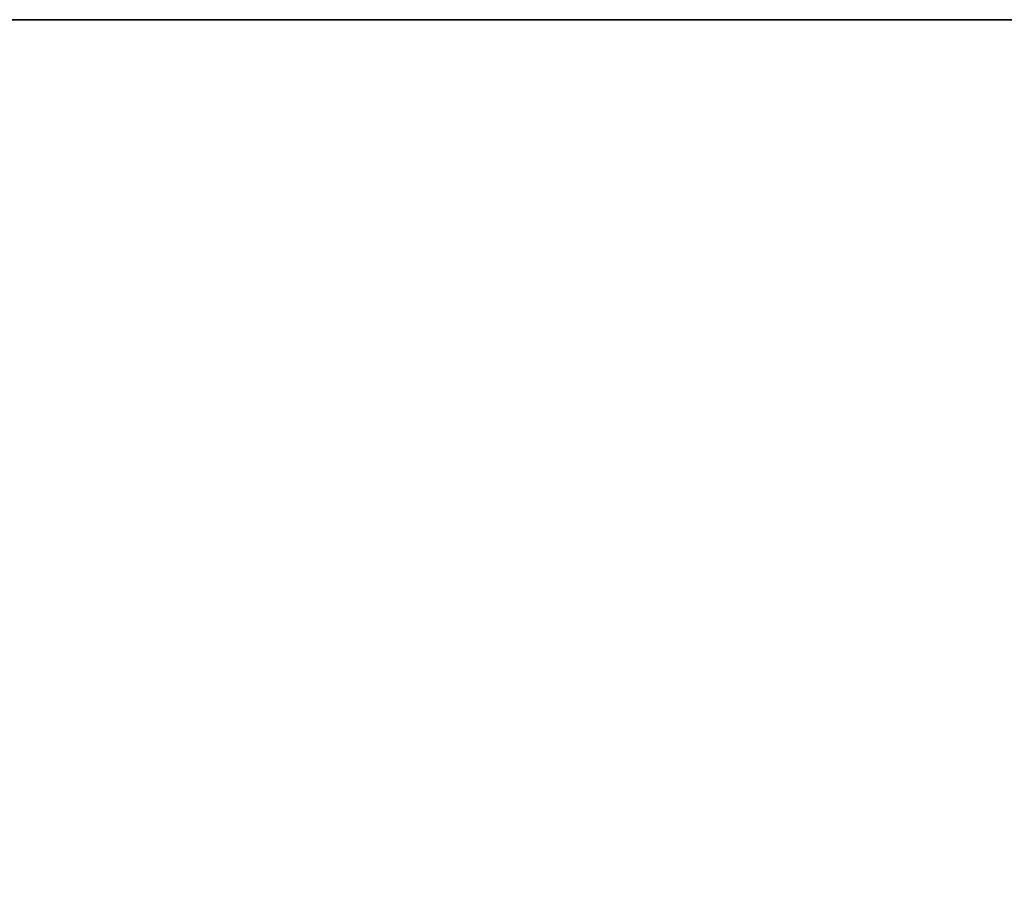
# Model space of a CAD drawing. Header units: millimetres. Extents: x -910 to 990, y -200 to 570.
# Tile 49 of 256: x 249.31 to 254.44, y 465.46 to 470. Entities that reach past the tile are written whole.
import ezdxf

# ---------------------------------------------------------------- set-up
doc = ezdxf.new("R2010")
doc.units = ezdxf.units.MM
for name, color, linetype, true_color in [('IGES level 19', 7, 'Continuous', 0xc0c0c0), ('IGES level 2', 7, 'Continuous', 0xc0c0c0), ('IGES level 28', 7, 'Continuous', 0xc0c0c0)]:
    doc.layers.add(name, color=color, linetype=linetype, true_color=true_color)

msp = doc.modelspace()

# ---------------------------------------------------------------- linework, layer by layer
at = {"layer": 'IGES level 19'}
for points in [[(-850, 470, 225), (-30, 470, 225), (790, 470, 225)], [(790, 470, 285), (-30, 470, 285), (-850, 470, 285)], [(-850, 470, 255), (-30, 470, 255), (790, 470, 255)], [(790, 470, 225), (-30, 470, 225), (-850, 470, 225)], [(790, 470, 285), (-30, 470, 285), (-850, 470, 285)]]:
    msp.add_open_spline(points, degree=2, dxfattribs=at)
at = {"layer": 'IGES level 2'}
for knots in [[1.570796, 1.570796, 1.570796, 1.570796, 1.633296, 1.633296, 1.695796, 1.695796, 1.727046, 1.727046, 1.758296, 1.758296, 1.789546, 1.789546, 1.820796, 1.820796, 1.836421, 1.836421, 1.852046, 1.852046, 1.867671, 1.867671, 1.883296, 1.883296, 1.914546, 1.914546, 1.930171, 1.930171, 1.945796, 1.945796, 1.977046, 1.977046, 2.008296, 2.008296, 2.039546, 2.039546, 2.070796, 2.070796, 2.102046, 2.102046, 2.133296, 2.133296, 2.148921, 2.148921, 2.164546, 2.164546, 2.195796, 2.195796, 2.258296, 2.258296, 2.320796, 2.320796, 2.352046, 2.352046, 2.367671, 2.367671, 2.383296, 2.383296, 2.445796, 2.445796, 2.508296, 2.508296, 2.539546, 2.539546, 2.570796, 2.570796, 2.570796, 2.570796], [3.5707963, 3.5707963, 3.5707963, 3.5707963, 3.6332963, 3.6332963, 3.6957963, 3.6957963, 3.7270463, 3.7270463, 3.7582963, 3.7582963, 3.7895463, 3.7895463, 3.8207963, 3.8207963, 3.8364213, 3.8364213, 3.8520463, 3.8520463, 3.8676713, 3.8676713, 3.8832963, 3.8832963, 3.9145463, 3.9145463, 3.9301713, 3.9301713, 3.9457963, 3.9457963, 3.9770463, 3.9770463, 4.0082963, 4.0082963, 4.0395463, 4.0395463, 4.0707963, 4.0707963, 4.1020463, 4.1020463, 4.1332963, 4.1332963, 4.1489213, 4.1489213, 4.1645463, 4.1645463, 4.1957963, 4.1957963, 4.2582963, 4.2582963, 4.3207963, 4.3207963, 4.3520463, 4.3520463, 4.3676713, 4.3676713, 4.3832963, 4.3832963, 4.4457963, 4.4457963, 4.5082963, 4.5082963, 4.5395463, 4.5395463, 4.5707963, 4.5707963, 4.5707963, 4.5707963]]:
    msp.add_open_spline([(890, -35.9611, 365), (889.9938, -11.7548, 365), (888.8655, 12.3013, 365), (883.622, 60.0141, 365), (879.5207, 83.6725, 365), (870.176, 118.733, 365), (866.4973, 130.3813, 365), (858.0378, 153.0292, 365), (853.2884, 164.101, 365), (843.2821, 185.9981, 365), (837.954, 196.7889, 365), (826.225, 217.8498, 365), (819.7974, 228.1102, 365), (809.1988, 243.0263, 365), (805.5472, 247.8736, 365), (798.0572, 257.3718, 365), (794.2332, 262.0381, 365), (786.3432, 271.1161, 365), (782.2587, 275.5086, 365), (773.8044, 283.994, 365), (769.4449, 288.0975, 365), (756.0339, 300.0591, 365), (746.6558, 307.5739, 365), (732.0389, 318.2685, 365), (727.0734, 321.7356, 365), (716.9534, 328.471, 365), (711.8153, 331.726, 365), (696.2821, 341.0971, 365), (685.7232, 346.8435, 365), (664.2898, 357.5599, 365), (653.4173, 362.5345, 365), (631.484, 372.0204, 365), (620.4257, 376.5377, 365), (598.2236, 385.3618, 365), (587.0735, 389.6533, 365), (564.6656, 397.9709, 365), (553.4081, 401.9979, 365), (530.7533, 409.7079, 365), (519.3577, 413.3949, 365), (502.1009, 418.5235, 365), (496.3196, 420.1614, 365), (484.6866, 423.2641, 365), (478.8311, 424.7341, 365), (461.236, 428.9538, 365), (449.4733, 431.5161, 365), (414.101, 438.5541, 365), (390.4071, 442.3798, 365), (342.9745, 449.686, 365), (319.2436, 453.2269, 365), (283.5346, 457.67, 365), (271.6129, 459.0064, 365), (253.6825, 460.6437, 365), (247.6973, 461.1244, 365), (235.7072, 461.9339, 365), (229.7032, 462.2701, 365), (199.6722, 463.865, 365), (175.6332, 465.0583, 365), (127.5428, 467.2227, 365), (103.4945, 468.1876, 365), (67.4116, 469.2478, 365), (55.3823, 469.5362, 365), (31.3173, 469.878, 365), (19.282, 469.9444, 365), (7.2392, 469.7253, 365)], degree=3, knots=knots, dxfattribs=at)
at = {"layer": 'IGES level 28'}
msp.add_open_spline([(790, 470, 285), (-50, 470, 285), (-890, 470, 285)], degree=2, dxfattribs=at)
msp.add_open_spline([(790, 470, 285), (-50, 470, 285), (-890, 470, 285)], degree=2, dxfattribs=at)

doc.saveas('drawing.dxf')
